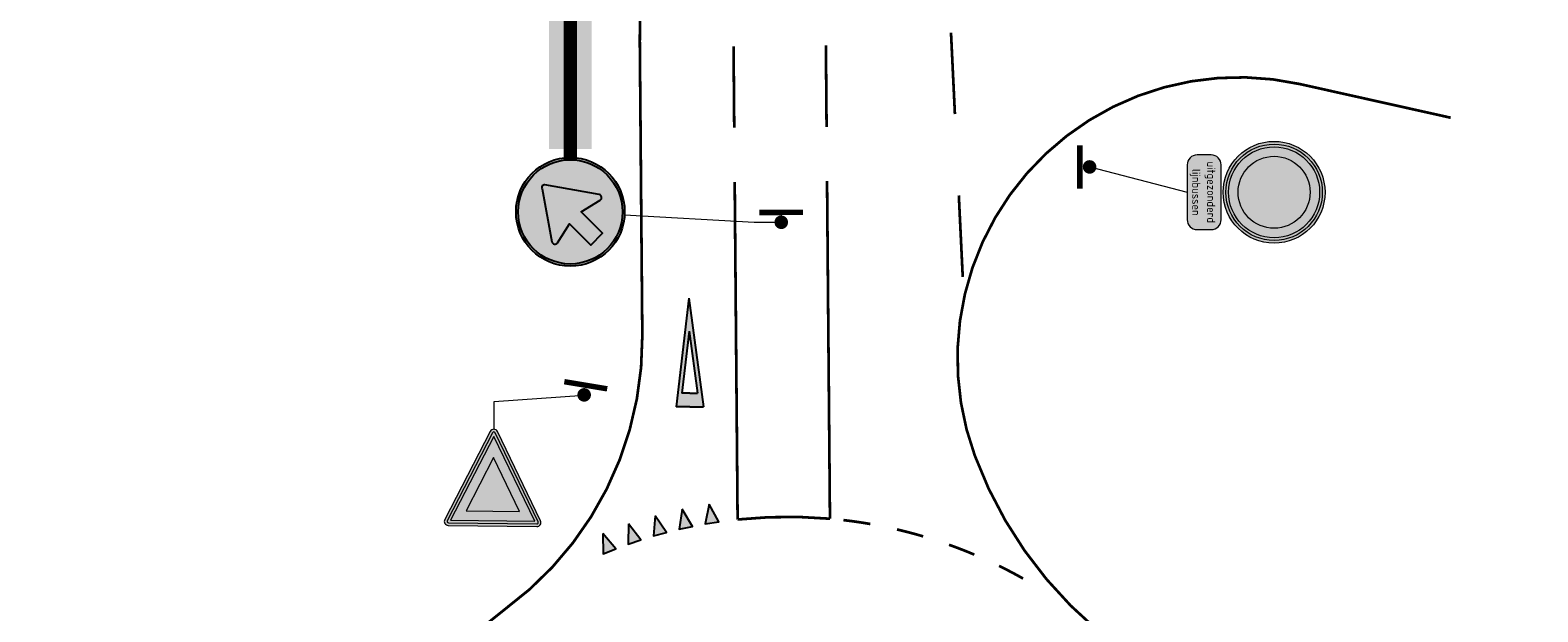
# Model space of a CAD drawing. Header units: metres. Extents: x 232695 to 233536, y 552964 to 554401.
# Tile 22 of 23: x 233404 to 233459, y 554252 to 554274. Entities that reach past the tile are written whole.
import ezdxf
from ezdxf.enums import TextEntityAlignment as Align

# ---------------------------------------------------------------- set-up
doc = ezdxf.new("R2010")
doc.units = ezdxf.units.M
doc.linetypes.add('VW-1-1_STREEP', pattern=[2, 1, -1])
doc.linetypes.add('VW-3-3_STREEP', pattern=[6, 3, -3])
for name, color, linetype, lineweight, true_color in [('N-WE-VW-MARKERING_DWARS_ROTONDE-S', 7, 'Continuous', 25, 0xffffff), ('N-WE-VW-MARKERING_LANGS_STREEP_11_ROTONDE-G', 7, 'VW-1-1_STREEP', 13, 0xffffff), ('N-WE-VW-MARKERING_LANGS_STREEP_33_ROTONDE-G', 7, 'VW-3-3_STREEP', 13, 0xffffff), ('N-WE-VW-MARKERING_LANGS_STREEP_DOORGETROKKEN_010_ROTONDE-G', 7, 'Continuous', 13, 0xffffff), ('N-WE-VW-MARKERING_VERKEERSTEKEN-S', 7, 'Continuous', 25, 0xffffff)]:
    doc.layers.add(name, color=color, linetype=linetype, lineweight=lineweight, true_color=true_color)
for name, color, linetype, lineweight in [('N-WE-VW-VERKEERSTEKEN_BORD-AANPIJLING_ROTONDE-T18', 7, 'Continuous', 13), ('N-WE-VW-VERKEERSTEKEN_BORD_C_ROTONDE-S', 7, 'Continuous', 25), ('N-WE-VW-VERKEERSTEKEN_BORD_ONDERBORD_ROTONDE-S', 7, 'Continuous', 25), ('N-WE-VW-VERKEERSTEKEN_BORD_ROTONDE-S', 7, 'Continuous', 25), ('N-WE-VW-VERKEERSTEKEN_PAAL_ROTONDE-S', 7, 'Continuous', 25)]:
    doc.layers.add(name, color=color, linetype=linetype, lineweight=lineweight)
doc.styles.add('NLCS-RVV-M200-T25', font='NLCS-RVV.ttf')

# ---------------------------------------------------------------- blocks, each defined once
blk = doc.blocks.new('*U16')
at = {"const_width": 0.2, "flags": 128}
blk.add_lwpolyline([(0.36, 0.804), (0.367, -0.796)], dxfattribs=at)
at = {"const_width": 0.25, "flags": 128}
blk.add_lwpolyline([(0.003, 0.127, 1), (0.004, -0.123, 1)], format="xyb", close=True, dxfattribs=at)
blk = doc.blocks.new('D02r_BB22')
h = blk.add_hatch(color=255)
edge = h.paths.add_edge_path()
edge.add_arc((0, 2.641), 0.5, 0, 360)
edge = h.paths.add_edge_path(flags=17)
edge.add_arc((0, 2.641), 0.48, 0, 360)
at = {"true_color": 0x007dfa}
h = blk.add_hatch(color=150, dxfattribs=at)
edge = h.paths.add_edge_path()
edge.add_arc((0, 2.641), 0.48, 0, 360)
edge = h.paths.add_edge_path(flags=16)
edge.add_arc((0.142, 2.911), 0.0275, 10.4106, 147.4324)
edge.add_line((0.118, 2.926), (0.009, 2.751))
edge.add_line((0.009, 2.751), (-0.188, 2.948))
edge.add_line((-0.188, 2.948), (-0.297, 2.838))
edge.add_line((-0.297, 2.838), (-0.1, 2.641))
edge.add_line((-0.1, 2.641), (-0.275, 2.532))
edge.add_arc((-0.26, 2.509), 0.0276, 121.9964, 259.0182)
edge.add_line((-0.266, 2.482), (0.234, 2.392))
edge.add_arc((0.238, 2.416), 0.0239, 259.8431, 392.4604)
edge.add_line((0.258, 2.429), (0.169, 2.916))
h = blk.add_hatch(color=255)
edge = h.paths.add_edge_path()
edge.add_arc((0.142, 2.911), 0.0275, 10.4106, 147.4324)
edge.add_line((0.118, 2.926), (0.009, 2.751))
edge.add_line((0.009, 2.751), (-0.188, 2.948))
edge.add_line((-0.188, 2.948), (-0.297, 2.838))
edge.add_line((-0.297, 2.838), (-0.1, 2.641))
edge.add_line((-0.1, 2.641), (-0.275, 2.532))
edge.add_arc((-0.26, 2.509), 0.0276, 121.9964, 259.0182)
edge.add_line((-0.266, 2.482), (0.234, 2.392))
edge.add_arc((0.238, 2.416), 0.0239, 259.8431, 392.4604)
edge.add_line((0.258, 2.429), (0.169, 2.916))
at = {"color": 150, "true_color": 0x007dfa}
blk.add_lwpolyline([(0.169, 2.916, 0.681015), (0.118, 2.926), (0.009, 2.751), (-0.188, 2.948), (-0.297, 2.838), (-0.1, 2.641), (-0.275, 2.532, 0.681015), (-0.266, 2.482), (0.234, 2.392, 0.653244), (0.258, 2.429)], format="xyb", close=True, dxfattribs=at)
at = {"color": 251, "const_width": 0.125}
blk.add_lwpolyline([(0, 2.166), (0, 0)], dxfattribs=at)
at = {"color": 150, "true_color": 0x007dfa}
for radius in [0.5, 0.48]:
    blk.add_circle((0, 2.641), radius, dxfattribs=at)
at = {"color": 254}
blk.add_solid([(-0.195, 2.062), (-0.195, 1.989), (0.195, 2.062), (0.195, 1.989)], dxfattribs=at)
at = {"color": 2, "true_color": 0xffff00}
blk.add_solid([(-0.195, 1.989), (0.195, 1.989), (-0.195, 0.079), (0.195, 0.079)], dxfattribs=at)
blk = doc.blocks.new('*U13')
at = {"const_width": 0.2, "flags": 128}
blk.add_lwpolyline([(0.451, 0.757), (0.272, -0.833)], dxfattribs=at)
at = {"const_width": 0.25, "flags": 128}
blk.add_lwpolyline([(0.017, 0.126, 1), (-0.011, -0.122, 1)], format="xyb", close=True, dxfattribs=at)
blk = doc.blocks.new('N-SVW-VERKEERSTEKEN_BORD_B06-SO')
at = {"true_color": 0xff0000}
h = blk.add_hatch(color=1, dxfattribs=at)
h.dxf.hatch_style = 1
h.paths.add_polyline_path([(-3.53, 3.13), (-0.27, -3.4, 0.284079), (0, -3.56), (0, -3.36, -0.284079), (-0.09, -3.31), (-3.35, 3.22, -0.557537), (-3.26, 3.36), (0, 3.36), (0, 3.56), (-3.26, 3.56, 0.557537)])
at = {"true_color": 0xffffff}
h = blk.add_hatch(color=7, dxfattribs=at)
h.dxf.hatch_style = 1
h.paths.add_polyline_path([(-0.09, -3.31, 0.284079), (0, -3.36), (0, -3.04), (-3.1, 3.16), (0, 3.16), (0, 3.36), (-3.26, 3.36, 0.557537), (-3.35, 3.22)])
at = {"true_color": 0xff0000}
h = blk.add_hatch(color=1, dxfattribs=at)
h.dxf.hatch_style = 1
h.paths.add_polyline_path([(0, 3.36), (3.26, 3.36, -0.557537), (3.35, 3.22), (0.09, -3.31, -0.284079), (0, -3.36), (0, -3.56, 0.284079), (0.27, -3.4), (3.53, 3.13, 0.557537), (3.26, 3.56), (0, 3.56)])
at = {"true_color": 0xffffff}
h = blk.add_hatch(color=7, dxfattribs=at)
h.dxf.hatch_style = 1
h.paths.add_polyline_path([(0, -3.04), (0, -3.36, 0.284079), (0.09, -3.31), (3.35, 3.22, 0.557537), (3.26, 3.36), (0, 3.36), (0, 3.16), (3.1, 3.16)])
at = {"true_color": 0xff0000}
h = blk.add_hatch(color=1, dxfattribs=at)
h.dxf.hatch_style = 1
h.paths.add_polyline_path([(0, -3.04), (0, -1.48), (-1.97, 2.46), (0, 2.46), (0, 3.16), (-3.1, 3.16)], flags=17)
at = {"true_color": 0xffffff}
h = blk.add_hatch(color=7, dxfattribs=at)
h.dxf.hatch_style = 1
h.paths.add_polyline_path([(0, -1.48), (1.97, 2.46), (-1.97, 2.46)])
at = {"true_color": 0xff0000}
h = blk.add_hatch(color=1, dxfattribs=at)
h.dxf.hatch_style = 1
h.paths.add_polyline_path([(0, -3.04), (3.1, 3.16), (0, 3.16), (0, 2.46), (1.97, 2.46), (0, -1.48)], flags=17)
at = {"color": 1, "lineweight": 0, "true_color": 0xff0000}
blk.add_lwpolyline([(-3.53, 3.13), (-0.27, -3.4, 0.618034), (0.27, -3.4), (3.53, 3.13, 0.557537), (3.26, 3.56), (-3.26, 3.56, 0.557537)], format="xyb", close=True, dxfattribs=at)
at = {"color": 7, "lineweight": 0, "true_color": 0xffffff}
blk.add_lwpolyline([(-3.35, 3.22), (-0.09, -3.31, 0.618034), (0.09, -3.31), (3.35, 3.22, 0.557537), (3.26, 3.36), (-3.26, 3.36, 0.557537)], format="xyb", close=True, dxfattribs=at)
for points in [[(-3.1, 3.16), (0, -3.04), (3.1, 3.16)], [(-1.97, 2.46), (0, -1.48), (1.97, 2.46)]]:
    blk.add_lwpolyline(points, close=True, dxfattribs=at)
blk = doc.blocks.new('N-SVW-VERKEERSTEKEN_BORD_C01-SO')
at = {"true_color": 0xff0000}
h = blk.add_hatch(color=1, dxfattribs=at)
h.dxf.hatch_style = 1
h.paths.add_polyline_path([(-3.75, 0), (-3.55, 0, -1), (3.55, 0), (3.75, 0, 1)])
at = {"true_color": 0xffffff}
h = blk.add_hatch(color=7, dxfattribs=at)
h.dxf.hatch_style = 1
h.paths.add_polyline_path([(-3.55, 0), (-3.35, 0, -1), (3.35, 0), (3.55, 0, 1)])
at = {"true_color": 0xff0000}
h = blk.add_hatch(color=1, dxfattribs=at)
h.dxf.hatch_style = 1
h.paths.add_polyline_path([(-3.35, 0), (-2.65, 0, -1), (2.65, 0), (3.35, 0, 1)])
at = {"true_color": 0xffffff}
h = blk.add_hatch(color=7, dxfattribs=at)
h.dxf.hatch_style = 1
h.paths.add_polyline_path([(-2.65, 0), (2.65, 0, 1)])
at = {"true_color": 0xff0000}
h = blk.add_hatch(color=1, dxfattribs=at)
h.dxf.hatch_style = 1
h.paths.add_polyline_path([(3.75, 0), (3.55, 0, -1), (-3.55, 0), (-3.75, 0, 1)])
at = {"true_color": 0xffffff}
h = blk.add_hatch(color=7, dxfattribs=at)
h.dxf.hatch_style = 1
h.paths.add_polyline_path([(3.55, 0), (3.35, 0, -1), (-3.35, 0), (-3.55, 0, 1)])
at = {"true_color": 0xff0000}
h = blk.add_hatch(color=1, dxfattribs=at)
h.dxf.hatch_style = 1
h.paths.add_polyline_path([(3.35, 0), (2.65, 0, -1), (-2.65, 0), (-3.35, 0, 1)])
at = {"true_color": 0xffffff}
h = blk.add_hatch(color=7, dxfattribs=at)
h.dxf.hatch_style = 1
h.paths.add_polyline_path([(2.65, 0), (-2.65, 0, 1)])
at = {"color": 1, "lineweight": 0, "true_color": 0xff0000}
blk.add_circle((0, 0), 3.75, dxfattribs=at)
at = {"color": 7, "lineweight": 0, "true_color": 0xffffff}
for radius in [3.55, 3.35, 2.65]:
    blk.add_circle((0, 0), radius, dxfattribs=at)
blk = doc.blocks.new('N-SVW-VERKEERSTEKEN_BORD_ONDERBORD_OB104-SO')
at = {"true_color": 0xffffff}
h = blk.add_hatch(color=7, dxfattribs=at)
h.dxf.hatch_style = 1
edge = h.paths.add_edge_path()
edge.add_line((2.75, -0.52), (2.75, 0.52))
edge.add_arc((2.02, 0.52), 0.726, 0, 90)
edge.add_line((2.02, 1.25), (-2.02, 1.25))
edge.add_arc((-2.02, 0.52), 0.726, 90, 180)
edge.add_line((-2.75, 0.52), (-2.75, -0.52))
edge.add_arc((-2.02, -0.52), 0.726, 180, 270)
edge.add_line((-2.02, -1.25), (2.02, -1.25))
edge.add_arc((2.02, -0.52), 0.726, 270, 360)
at = {"color": 250, "lineweight": 0, "true_color": 0x191919}
blk.add_lwpolyline([(2.75, -0.52), (2.75, 0.52, 0.414214), (2.02, 1.25), (-2.02, 1.25, 0.414214), (-2.75, 0.52), (-2.75, -0.52, 0.414214), (-2.02, -1.25), (2.02, -1.25, 0.414214)], format="xyb", close=True, dxfattribs=at)
at = {"color": 250, "true_color": 0x191919, "style": 'NLCS-RVV-M200-T25'}
for s, p in [('uitgezonderd', (0, 0.22)), ('lijnbussen', (0, -0.88))]:
    blk.add_text(s, height=0.6, dxfattribs=at).set_placement(p, align=Align.CENTER)
blk = doc.blocks.new('N-SVW-MARKERING_DWARS_DRIEHOEK_50 70')
blk.add_hatch(color=256).paths.add_polyline_path([(0.5, 0.35), (0, 0.35), (0.25, -0.35)])
at = {"flags": 128}
blk.add_lwpolyline([(0.25, -0.35), (0.5, 0.35), (0, 0.35)], close=True, dxfattribs=at)
blk = doc.blocks.new('*U42')
at = {"layer": 'N-WE-VW-MARKERING_DWARS_ROTONDE-S', "linetype": 'ByBlock', "rotation": 2.3875544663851}
blk.add_blockref('N-SVW-MARKERING_DWARS_DRIEHOEK_50 70', (0.75, 0.017), dxfattribs=at)
blk = doc.blocks.new('*U43')
at = {"layer": 'N-WE-VW-MARKERING_DWARS_ROTONDE-S', "color": 0, "linetype": 'ByBlock', "lineweight": -2, "transparency": 16777216}
for p, rotation in [((233427.61, 554255.817), 192.2757688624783), ((233428.593, 554256.003), 189.0926700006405), ((233429.584, 554256.133), 185.9095711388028), ((233425.683, 554255.284), 198.6419665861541), ((233426.639, 554255.578), 195.4588677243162)]:
    blk.add_blockref('*U42', p, dxfattribs=dict(at, rotation=rotation))
blk = doc.blocks.new('N-SVW-MARKERING_VERKEERSTEKEN_VOORWAARSCHUWINGSDRIEHOEK_4.0')
h = blk.add_hatch(color=256)
h.paths.add_polyline_path([(0.5, 4), (0, 4), (-0.5, 4), (0, 0)])
h.paths.add_polyline_path([(0.286, 3.5), (0, 1.209), (-0.286, 3.5), (0, 3.5)], flags=16)
for p, q in [((0, 0), (-0.5, 4)), ((0, 4), (-0.5, 4)), ((0, 0), (0.5, 4)), ((0, 4), (0.5, 4)), ((0, 1.209), (-0.286, 3.5)), ((0, 3.5), (-0.286, 3.5)), ((0, 1.209), (0.286, 3.5)), ((0, 3.5), (0.286, 3.5))]:
    blk.add_line(p, q)

msp = doc.modelspace()

# ---------------------------------------------------------------- linework, layer by layer
at = {"layer": 'N-WE-VW-MARKERING_LANGS_STREEP_11_ROTONDE-G', "ltscale": 5, "const_width": 0.1, "flags": 128}
for points in [[(233434.474, 554255.616, 0.014167), (233433.484, 554255.76)], [(233436.42, 554255.161, 0.014167), (233435.453, 554255.416, 0.014167)], [(233438.303, 554254.489, 0.014167), (233437.371, 554254.851, 0.014167)], [(233440.097, 554253.608, 0.014154), (233439.213, 554254.074, 0.014154)]]:
    msp.add_lwpolyline(points, format="xyb", dxfattribs=at)
at = {"layer": 'N-WE-VW-MARKERING_LANGS_STREEP_33_ROTONDE-G', "linetype": 'Continuous', "const_width": 0.1, "flags": 128}
for points in [[(233437.444, 554273.706), (233437.588, 554270.709)], [(233429.438, 554273.211), (233429.463, 554270.211)], [(233432.838, 554273.24), (233432.863, 554270.24)], [(233437.732, 554267.713), (233437.876, 554264.716)]]:
    msp.add_lwpolyline(points, dxfattribs=at)
at = {"layer": 'N-WE-VW-MARKERING_LANGS_STREEP_DOORGETROKKEN_010_ROTONDE-G', "const_width": 0.1, "flags": 128}
for points in [[(233403.59, 554243.643), (233405.935, 554243.663, 0.223867), (233417.727, 554249.345, -0.064619), (233421.019, 554252.476, 0.241532), (233426.079, 554262.551), (233426.043, 554266.684), (233425.986, 554273.393, -0.024923), (233426.396, 554283.312), (233427.274, 554292.929, 0.024352), (233427.689, 554302.689), (233427.648, 554309.093)], [(233455.842, 554270.577), (233450.287, 554271.817, 0.594003), (233438.321, 554258.133, 0.129793), (233442.821, 554251.717, -0.142998), (233448.29, 554243.472, 0.267949), (233457.364, 554235.094), (233459.001, 554234.725)]]:
    msp.add_lwpolyline(points, format="xyb", dxfattribs=at)
at = {"layer": 'N-WE-VW-MARKERING_LANGS_STREEP_DOORGETROKKEN_010_ROTONDE-G', "flags": 128}
msp.add_lwpolyline([(233429.48, 554268.213, 0.1, 0.1, 0), (233429.587, 554255.782, 0.1, 0.1, -0.048271), (233432.987, 554255.811, 0.1, 0.1, 0), (233432.88, 554268.242, 0, 0, 0)], format="xyseb", dxfattribs=at)
at = {"layer": 'N-WE-VW-VERKEERSTEKEN_BORD-AANPIJLING_ROTONDE-T18'}
msp.add_line((233442.55, 554268.767), (233446.14, 554267.831), dxfattribs=at)
at = {"layer": 'N-WE-VW-VERKEERSTEKEN_BORD-AANPIJLING_ROTONDE-T18', "flags": 128}
for points in [[(233425.424, 554266.996), (233430.193, 554266.726), (233431.193, 554266.726)], [(233420.623, 554259.13), (233420.623, 554260.13), (233423.938, 554260.366)]]:
    msp.add_lwpolyline(points, dxfattribs=at)

# ---------------------------------------------------------------- block references
at = {"layer": 'N-WE-VW-MARKERING_DWARS_ROTONDE-S', "linetype": 'ByBlock'}
msp.add_blockref('*U43', (0, 0), dxfattribs=at)
at = {"layer": 'N-WE-VW-MARKERING_VERKEERSTEKEN-S', "rotation": 180.4902325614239}
msp.add_blockref('N-SVW-MARKERING_VERKEERSTEKEN_VOORWAARSCHUWINGSDRIEHOEK_4.0', (233427.792, 554263.932), dxfattribs=at)
at = {"layer": 'N-WE-VW-VERKEERSTEKEN_BORD_C_ROTONDE-S', "xscale": 0.5, "yscale": 0.5, "zscale": 0.5}
msp.add_blockref('N-SVW-VERKEERSTEKEN_BORD_C01-SO', (233449.34, 554267.831), dxfattribs=at)
at = {"layer": 'N-WE-VW-VERKEERSTEKEN_BORD_ONDERBORD_ROTONDE-S', "xscale": 0.5, "yscale": 0.5, "zscale": 0.5, "rotation": 270}
msp.add_blockref('N-SVW-VERKEERSTEKEN_BORD_ONDERBORD_OB104-SO', (233446.765, 554267.831), dxfattribs=at)
at = {"layer": 'N-WE-VW-VERKEERSTEKEN_BORD_ROTONDE-S'}
for name, p, xscale, yscale, zscale, rotation in [('D02r_BB22', (233423.428, 554277.674), 3.999999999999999, 3.999999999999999, 3.999999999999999, 180), ('N-SVW-VERKEERSTEKEN_BORD_B06-SO', (233420.589, 554257.322), 0.4999999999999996, 0.4999999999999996, 0.4999999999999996, 179.2424739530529)]:
    msp.add_blockref(name, p, dxfattribs=dict(at, xscale=xscale, yscale=yscale, zscale=zscale, rotation=rotation))
at = {"layer": 'N-WE-VW-VERKEERSTEKEN_PAAL_ROTONDE-S'}
for name, p, rotation in [('*U13', (233442.55, 554268.767), 186.4205585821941), ('*U13', (233431.196, 554266.725), 96.51263243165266), ('*U16', (233423.938, 554260.366), 80.26296525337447)]:
    msp.add_blockref(name, p, dxfattribs=dict(at, rotation=rotation))

doc.saveas('drawing.dxf')
